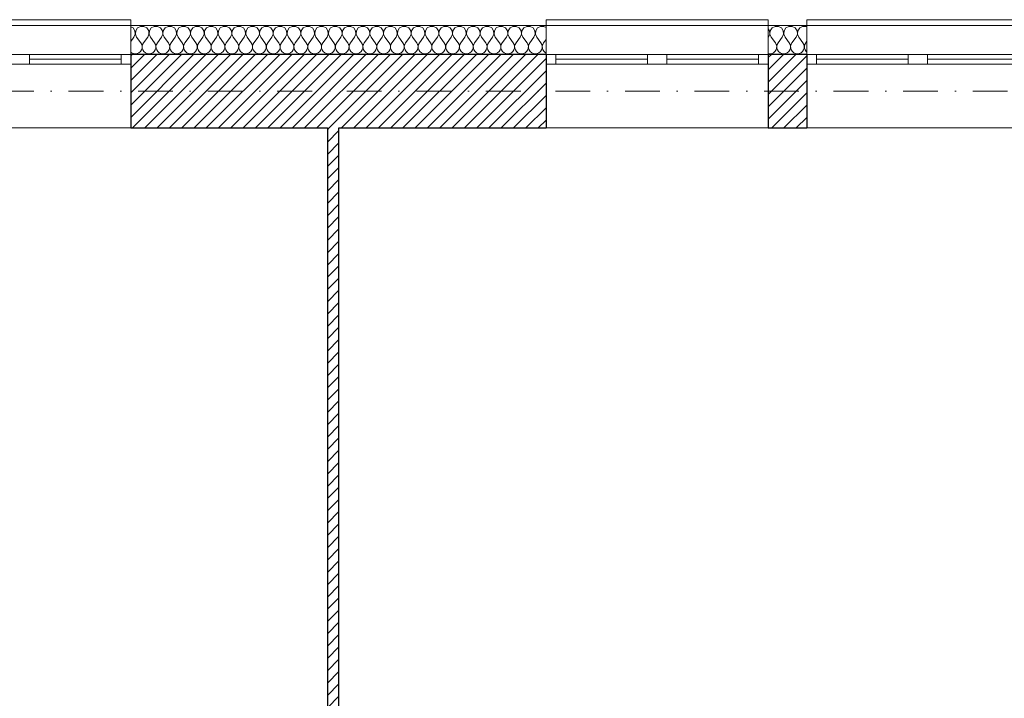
# Model space of a CAD drawing. Header units: millimetres. Extents: x 172139 to 266886, y 89395 to 138225.
# Tile 44 of 94: x 198902 to 204000, y 118194 to 121706. Entities that reach past the tile are written whole.
import ezdxf

# ---------------------------------------------------------------- set-up
doc = ezdxf.new("R2010")
doc.units = ezdxf.units.MM
doc.header["$MEASUREMENT"] = 0
doc.linetypes.add('Kropki i Kreski', pattern=[360, 180, -90, 0, -90])
for name, color, linetype in [('Konstrukcja - Siatki mod', 7, 'Continuous'), ('KR_INW', 7, 'Continuous'), ('NAPIS_SODON', 7, 'Continuous')]:
    doc.layers.add(name, color=color, linetype=linetype)
doc.layers.add('Konstrukcja - Siatki mod_Nr_pióra__48', color=7, linetype='Continuous', lineweight=15, true_color=0xa80f02)
doc.layers.add('KR_INW_Nr_pióra__102', color=7, linetype='Continuous', lineweight=5, true_color=0xcccccc)
for name, color, linetype, lineweight in [('KR_INW_Nr_pióra__101', 252, 'Continuous', 5), ('KR_INW_Nr_pióra__27', 7, 'Continuous', 25), ('KR_INW_Nr_pióra__47', 7, 'Continuous', 15), ('NAPIS_SODON_Nr_pióra__1', 7, 'Continuous', 13), ('Okna ArchiCADa_Nr_pióra__1', 7, 'Continuous', 13)]:
    doc.layers.add(name, color=color, linetype=linetype, lineweight=lineweight)
pattern_1 = [(45, (0, 0), (-31.819804, 31.819804), [])]

# ---------------------------------------------------------------- blocks, each defined once
blk = doc.blocks.new('Strop_1', base_point=(179225, 121523.3))
at = {"layer": 'NAPIS_SODON_Nr_pióra__1', "linetype": 'Continuous', "flags": 128}
blk.add_lwpolyline([(179225, 121523.3), (179225.9, 107003.8), (250898.3, 107008.3), (250897.4, 121527.8)], close=True, dxfattribs=at)
blk = doc.blocks.new('*X105')
at = {"layer": 'KR_INW_Nr_pióra__102', "linetype": 'Continuous'}
for p, q in [((199488.3, 121662.7), (199476.6, 121669)), ((199497.9, 121648.2), (199488.3, 121662.7)), ((199499.6, 121630.9), (199497.9, 121648.2)), ((199502.1, 121648.2), (199500.4, 121630.9)), ((199511.7, 121662.7), (199502.1, 121648.2)), ((199527, 121670.9), (199511.7, 121662.7)), ((199544.4, 121670.9), (199527, 121670.9)), ((199559.7, 121662.7), (199544.4, 121670.9)), ((199569.4, 121648.2), (199559.7, 121662.7)), ((199571, 121630.9), (199569.4, 121648.2)), ((199573.5, 121648.2), (199571.8, 121630.9)), ((199583.1, 121662.7), (199573.5, 121648.2)), ((199598.4, 121670.9), (199583.1, 121662.7)), ((199615.8, 121670.9), (199598.4, 121670.9)), ((199631.2, 121662.7), (199615.8, 121670.9)), ((199640.8, 121648.2), (199631.2, 121662.7)), ((199642.4, 121630.9), (199640.8, 121648.2)), ((199644.9, 121648.2), (199643.3, 121630.9)), ((199654.5, 121662.7), (199644.9, 121648.2)), ((199669.9, 121670.9), (199654.5, 121662.7)), ((199687.3, 121670.9), (199669.9, 121670.9)), ((199702.6, 121662.7), (199687.3, 121670.9)), ((199712.2, 121648.2), (199702.6, 121662.7)), ((199713.9, 121630.9), (199712.2, 121648.2)), ((199716.3, 121648.2), (199714.7, 121630.9)), ((199726, 121662.7), (199716.3, 121648.2)), ((199741.3, 121670.9), (199726, 121662.7)), ((199758.7, 121670.9), (199741.3, 121670.9)), ((199774, 121662.7), (199758.7, 121670.9)), ((199783.7, 121648.2), (199774, 121662.7)), ((199785.3, 121630.9), (199783.7, 121648.2)), ((199787.8, 121648.2), (199786.1, 121630.9)), ((199797.4, 121662.7), (199787.8, 121648.2)), ((199812.7, 121670.9), (199797.4, 121662.7)), ((199830.1, 121670.9), (199812.7, 121670.9)), ((199845.5, 121662.7), (199830.1, 121670.9)), ((199855.1, 121648.2), (199845.5, 121662.7)), ((199856.7, 121630.9), (199855.1, 121648.2)), ((199859.2, 121648.2), (199857.6, 121630.9)), ((199868.8, 121662.7), (199859.2, 121648.2)), ((199884.2, 121670.9), (199868.8, 121662.7)), ((199901.6, 121670.9), (199884.2, 121670.9)), ((199916.9, 121662.7), (199901.6, 121670.9)), ((199926.5, 121648.2), (199916.9, 121662.7)), ((199928.2, 121630.9), (199926.5, 121648.2)), ((199930.6, 121648.2), (199929, 121630.9)), ((199940.3, 121662.7), (199930.6, 121648.2)), ((199955.6, 121670.9), (199940.3, 121662.7)), ((199973, 121670.9), (199955.6, 121670.9)), ((199988.3, 121662.7), (199973, 121670.9)), ((199997.9, 121648.2), (199988.3, 121662.7)), ((199999.6, 121630.9), (199997.9, 121648.2)), ((200002.1, 121648.2), (200000.4, 121630.9)), ((200011.7, 121662.7), (200002.1, 121648.2)), ((200027, 121670.9), (200011.7, 121662.7)), ((200044.4, 121670.9), (200027, 121670.9)), ((200059.7, 121662.7), (200044.4, 121670.9)), ((200069.4, 121648.2), (200059.7, 121662.7)), ((200071, 121630.9), (200069.4, 121648.2)), ((200073.5, 121648.2), (200071.8, 121630.9)), ((200083.1, 121662.7), (200073.5, 121648.2)), ((200098.4, 121670.9), (200083.1, 121662.7)), ((200115.8, 121670.9), (200098.4, 121670.9)), ((200131.2, 121662.7), (200115.8, 121670.9)), ((200140.8, 121648.2), (200131.2, 121662.7)), ((200142.4, 121630.9), (200140.8, 121648.2)), ((200144.9, 121648.2), (200143.3, 121630.9)), ((200154.5, 121662.7), (200144.9, 121648.2)), ((200169.9, 121670.9), (200154.5, 121662.7)), ((200187.3, 121670.9), (200169.9, 121670.9)), ((200202.6, 121662.7), (200187.3, 121670.9)), ((200212.2, 121648.2), (200202.6, 121662.7)), ((200213.9, 121630.9), (200212.2, 121648.2)), ((200216.3, 121648.2), (200214.7, 121630.9)), ((200226, 121662.7), (200216.3, 121648.2)), ((200241.3, 121670.9), (200226, 121662.7)), ((200258.7, 121670.9), (200241.3, 121670.9)), ((200274, 121662.7), (200258.7, 121670.9)), ((200283.7, 121648.2), (200274, 121662.7)), ((200285.3, 121630.9), (200283.7, 121648.2)), ((200287.8, 121648.2), (200286.1, 121630.9)), ((200297.4, 121662.7), (200287.8, 121648.2)), ((200312.7, 121670.9), (200297.4, 121662.7)), ((200330.1, 121670.9), (200312.7, 121670.9)), ((200345.5, 121662.7), (200330.1, 121670.9)), ((200355.1, 121648.2), (200345.5, 121662.7)), ((200356.7, 121630.9), (200355.1, 121648.2)), ((200359.2, 121648.2), (200357.6, 121630.9)), ((200368.8, 121662.7), (200359.2, 121648.2)), ((200384.2, 121670.9), (200368.8, 121662.7)), ((200401.6, 121670.9), (200384.2, 121670.9)), ((200416.9, 121662.7), (200401.6, 121670.9)), ((200426.5, 121648.2), (200416.9, 121662.7)), ((200428.2, 121630.9), (200426.5, 121648.2)), ((200430.6, 121648.2), (200429, 121630.9)), ((200440.3, 121662.7), (200430.6, 121648.2)), ((200455.6, 121670.9), (200440.3, 121662.7)), ((200473, 121670.9), (200455.6, 121670.9)), ((200488.3, 121662.7), (200473, 121670.9)), ((200497.9, 121648.2), (200488.3, 121662.7)), ((200499.6, 121630.9), (200497.9, 121648.2)), ((200502.1, 121648.2), (200500.4, 121630.9)), ((200511.7, 121662.7), (200502.1, 121648.2)), ((200527, 121670.9), (200511.7, 121662.7)), ((200544.4, 121670.9), (200527, 121670.9)), ((200559.7, 121662.7), (200544.4, 121670.9)), ((200569.4, 121648.2), (200559.7, 121662.7)), ((200571, 121630.9), (200569.4, 121648.2)), ((200573.5, 121648.2), (200571.8, 121630.9)), ((200583.1, 121662.7), (200573.5, 121648.2)), ((200598.4, 121670.9), (200583.1, 121662.7)), ((200615.8, 121670.9), (200598.4, 121670.9)), ((200631.2, 121662.7), (200615.8, 121670.9)), ((200640.8, 121648.2), (200631.2, 121662.7)), ((200642.4, 121630.9), (200640.8, 121648.2)), ((200644.9, 121648.2), (200643.3, 121630.9)), ((200654.5, 121662.7), (200644.9, 121648.2)), ((200669.9, 121670.9), (200654.5, 121662.7)), ((200687.3, 121670.9), (200669.9, 121670.9)), ((200702.6, 121662.7), (200687.3, 121670.9)), ((200712.2, 121648.2), (200702.6, 121662.7)), ((200713.9, 121630.9), (200712.2, 121648.2)), ((200716.3, 121648.2), (200714.7, 121630.9)), ((200726, 121662.7), (200716.3, 121648.2)), ((200741.3, 121670.9), (200726, 121662.7)), ((200758.7, 121670.9), (200741.3, 121670.9)), ((200774, 121662.7), (200758.7, 121670.9)), ((200783.7, 121648.2), (200774, 121662.7)), ((200785.3, 121630.9), (200783.7, 121648.2)), ((200787.8, 121648.2), (200786.1, 121630.9)), ((200797.4, 121662.7), (200787.8, 121648.2)), ((200812.7, 121670.9), (200797.4, 121662.7)), ((200830.1, 121670.9), (200812.7, 121670.9)), ((200845.5, 121662.7), (200830.1, 121670.9)), ((200855.1, 121648.2), (200845.5, 121662.7)), ((200856.7, 121630.9), (200855.1, 121648.2)), ((200859.2, 121648.2), (200857.6, 121630.9)), ((200868.8, 121662.7), (200859.2, 121648.2)), ((200884.2, 121670.9), (200868.8, 121662.7)), ((200901.6, 121670.9), (200884.2, 121670.9)), ((200916.9, 121662.7), (200901.6, 121670.9)), ((200926.5, 121648.2), (200916.9, 121662.7)), ((200928.2, 121630.9), (200926.5, 121648.2)), ((200930.6, 121648.2), (200929, 121630.9)), ((200940.3, 121662.7), (200930.6, 121648.2)), ((200955.6, 121670.9), (200940.3, 121662.7)), ((200973, 121670.9), (200955.6, 121670.9)), ((200988.3, 121662.7), (200973, 121670.9)), ((200997.9, 121648.2), (200988.3, 121662.7)), ((200999.6, 121630.9), (200997.9, 121648.2)), ((201002.1, 121648.2), (201000.4, 121630.9)), ((201011.7, 121662.7), (201002.1, 121648.2)), ((201027, 121670.9), (201011.7, 121662.7)), ((201044.4, 121670.9), (201027, 121670.9)), ((201059.7, 121662.7), (201044.4, 121670.9)), ((201069.4, 121648.2), (201059.7, 121662.7)), ((201071, 121630.9), (201069.4, 121648.2)), ((201073.5, 121648.2), (201071.8, 121630.9)), ((201083.1, 121662.7), (201073.5, 121648.2)), ((201098.4, 121670.9), (201083.1, 121662.7)), ((201115.8, 121670.9), (201098.4, 121670.9)), ((201131.2, 121662.7), (201115.8, 121670.9)), ((201140.8, 121648.2), (201131.2, 121662.7)), ((201142.4, 121630.9), (201140.8, 121648.2)), ((201144.9, 121648.2), (201143.3, 121630.9)), ((201154.5, 121662.7), (201144.9, 121648.2)), ((201169.9, 121670.9), (201154.5, 121662.7)), ((201187.3, 121670.9), (201169.9, 121670.9)), ((201202.6, 121662.7), (201187.3, 121670.9)), ((201212.2, 121648.2), (201202.6, 121662.7)), ((201213.9, 121630.9), (201212.2, 121648.2)), ((201216.3, 121648.2), (201214.7, 121630.9)), ((201226, 121662.7), (201216.3, 121648.2)), ((201241.3, 121670.9), (201226, 121662.7)), ((201258.7, 121670.9), (201241.3, 121670.9)), ((201274, 121662.7), (201258.7, 121670.9)), ((201283.7, 121648.2), (201274, 121662.7)), ((201285.3, 121630.9), (201283.7, 121648.2)), ((201287.8, 121648.2), (201286.1, 121630.9)), ((201297.4, 121662.7), (201287.8, 121648.2)), ((201312.7, 121670.9), (201297.4, 121662.7)), ((201330.1, 121670.9), (201312.7, 121670.9)), ((201345.5, 121662.7), (201330.1, 121670.9)), ((201355.1, 121648.2), (201345.5, 121662.7)), ((201356.7, 121630.9), (201355.1, 121648.2)), ((201359.2, 121648.2), (201357.6, 121630.9)), ((201368.8, 121662.7), (201359.2, 121648.2)), ((201384.2, 121670.9), (201368.8, 121662.7)), ((201401.6, 121670.9), (201384.2, 121670.9)), ((201416.9, 121662.7), (201401.6, 121670.9)), ((201426.5, 121648.2), (201416.9, 121662.7)), ((201428.2, 121630.9), (201426.5, 121648.2)), ((201430.6, 121648.2), (201429, 121630.9)), ((201440.3, 121662.7), (201430.6, 121648.2)), ((201455.6, 121670.9), (201440.3, 121662.7)), ((201473, 121670.9), (201455.6, 121670.9)), ((201488.3, 121662.7), (201473, 121670.9)), ((201497.9, 121648.2), (201488.3, 121662.7)), ((201499.6, 121630.9), (201497.9, 121648.2)), ((201502.1, 121648.2), (201500.4, 121630.9)), ((201511.7, 121662.7), (201502.1, 121648.2)), ((201527, 121670.9), (201511.7, 121662.7)), ((201544.4, 121670.9), (201527, 121670.9)), ((201559.7, 121662.7), (201544.4, 121670.9)), ((201569.4, 121648.2), (201559.7, 121662.7)), ((201571, 121630.9), (201569.4, 121648.2)), ((201573.5, 121648.2), (201571.8, 121630.9)), ((201583.1, 121662.7), (201573.5, 121648.2)), ((201598.4, 121670.9), (201583.1, 121662.7)), ((201615.8, 121670.9), (201598.4, 121670.9)), ((201626.9, 121665), (201615.8, 121670.9)), ((199492.9, 121614.9), (199476.6, 121593.2)), ((199492.9, 121614.9), (199499.6, 121630.9)), ((199500.4, 121630.9), (199507.1, 121614.9)), ((199507.1, 121614.9), (199528.6, 121586.3)), ((199564.3, 121614.9), (199542.9, 121586.3)), ((199564.3, 121614.9), (199571, 121630.9)), ((199571.8, 121630.9), (199578.6, 121614.9)), ((199578.6, 121614.9), (199600, 121586.3)), ((199635.7, 121614.9), (199614.3, 121586.3)), ((199635.7, 121614.9), (199642.4, 121630.9)), ((199643.3, 121630.9), (199650, 121614.9)), ((199650, 121614.9), (199671.4, 121586.3)), ((199707.1, 121614.9), (199685.7, 121586.3)), ((199707.1, 121614.9), (199713.9, 121630.9)), ((199714.7, 121630.9), (199721.4, 121614.9)), ((199721.4, 121614.9), (199742.9, 121586.3)), ((199778.6, 121614.9), (199757.1, 121586.3)), ((199778.6, 121614.9), (199785.3, 121630.9)), ((199786.1, 121630.9), (199792.9, 121614.9)), ((199792.9, 121614.9), (199814.3, 121586.3)), ((199850, 121614.9), (199828.6, 121586.3)), ((199850, 121614.9), (199856.7, 121630.9)), ((199857.6, 121630.9), (199864.3, 121614.9)), ((199864.3, 121614.9), (199885.7, 121586.3)), ((199921.4, 121614.9), (199900, 121586.3)), ((199921.4, 121614.9), (199928.2, 121630.9)), ((199929, 121630.9), (199935.7, 121614.9)), ((199935.7, 121614.9), (199957.1, 121586.3)), ((199992.9, 121614.9), (199971.4, 121586.3)), ((199992.9, 121614.9), (199999.6, 121630.9)), ((200000.4, 121630.9), (200007.1, 121614.9)), ((200007.1, 121614.9), (200028.6, 121586.3)), ((200064.3, 121614.9), (200042.9, 121586.3)), ((200064.3, 121614.9), (200071, 121630.9)), ((200071.8, 121630.9), (200078.6, 121614.9)), ((200078.6, 121614.9), (200100, 121586.3)), ((200135.7, 121614.9), (200114.3, 121586.3)), ((200135.7, 121614.9), (200142.4, 121630.9)), ((200143.3, 121630.9), (200150, 121614.9)), ((200150, 121614.9), (200171.4, 121586.3)), ((200207.1, 121614.9), (200185.7, 121586.3)), ((200207.1, 121614.9), (200213.9, 121630.9)), ((200214.7, 121630.9), (200221.4, 121614.9)), ((200221.4, 121614.9), (200242.9, 121586.3)), ((200278.6, 121614.9), (200257.1, 121586.3)), ((200278.6, 121614.9), (200285.3, 121630.9)), ((200286.1, 121630.9), (200292.9, 121614.9)), ((200292.9, 121614.9), (200314.3, 121586.3)), ((200350, 121614.9), (200328.6, 121586.3)), ((200350, 121614.9), (200356.7, 121630.9)), ((200357.6, 121630.9), (200364.3, 121614.9)), ((200364.3, 121614.9), (200385.7, 121586.3)), ((200421.4, 121614.9), (200400, 121586.3)), ((200421.4, 121614.9), (200428.2, 121630.9)), ((200429, 121630.9), (200435.7, 121614.9)), ((200435.7, 121614.9), (200457.1, 121586.3)), ((200492.9, 121614.9), (200471.4, 121586.3)), ((200492.9, 121614.9), (200499.6, 121630.9)), ((200500.4, 121630.9), (200507.1, 121614.9)), ((200507.1, 121614.9), (200528.6, 121586.3)), ((200564.3, 121614.9), (200542.9, 121586.3)), ((200564.3, 121614.9), (200571, 121630.9)), ((200571.8, 121630.9), (200578.6, 121614.9)), ((200578.6, 121614.9), (200600, 121586.3)), ((200635.7, 121614.9), (200614.3, 121586.3)), ((200635.7, 121614.9), (200642.4, 121630.9)), ((200643.3, 121630.9), (200650, 121614.9)), ((200650, 121614.9), (200671.4, 121586.3)), ((200707.1, 121614.9), (200685.7, 121586.3)), ((200707.1, 121614.9), (200713.9, 121630.9)), ((200714.7, 121630.9), (200721.4, 121614.9)), ((200721.4, 121614.9), (200742.9, 121586.3)), ((200778.6, 121614.9), (200757.1, 121586.3)), ((200778.6, 121614.9), (200785.3, 121630.9)), ((200786.1, 121630.9), (200792.9, 121614.9)), ((200792.9, 121614.9), (200814.3, 121586.3)), ((200850, 121614.9), (200828.6, 121586.3)), ((200850, 121614.9), (200856.7, 121630.9)), ((200857.6, 121630.9), (200864.3, 121614.9)), ((200864.3, 121614.9), (200885.7, 121586.3)), ((200921.4, 121614.9), (200900, 121586.3)), ((200921.4, 121614.9), (200928.2, 121630.9)), ((200929, 121630.9), (200935.7, 121614.9)), ((200935.7, 121614.9), (200957.1, 121586.3)), ((200992.9, 121614.9), (200971.4, 121586.3)), ((200992.9, 121614.9), (200999.6, 121630.9)), ((201000.4, 121630.9), (201007.1, 121614.9)), ((201007.1, 121614.9), (201028.6, 121586.3)), ((201064.3, 121614.9), (201042.9, 121586.3)), ((201064.3, 121614.9), (201071, 121630.9)), ((201071.8, 121630.9), (201078.6, 121614.9)), ((201078.6, 121614.9), (201100, 121586.3)), ((201135.7, 121614.9), (201114.3, 121586.3)), ((201135.7, 121614.9), (201142.4, 121630.9)), ((201143.3, 121630.9), (201150, 121614.9)), ((201150, 121614.9), (201171.4, 121586.3)), ((201207.1, 121614.9), (201185.7, 121586.3)), ((201207.1, 121614.9), (201213.9, 121630.9)), ((201214.7, 121630.9), (201221.4, 121614.9)), ((201221.4, 121614.9), (201242.9, 121586.3)), ((201278.6, 121614.9), (201257.1, 121586.3)), ((201278.6, 121614.9), (201285.3, 121630.9)), ((201286.1, 121630.9), (201292.9, 121614.9)), ((201292.9, 121614.9), (201314.3, 121586.3)), ((201350, 121614.9), (201328.6, 121586.3)), ((201350, 121614.9), (201356.7, 121630.9)), ((201357.6, 121630.9), (201364.3, 121614.9)), ((201364.3, 121614.9), (201385.7, 121586.3)), ((201421.4, 121614.9), (201400, 121586.3)), ((201421.4, 121614.9), (201428.2, 121630.9)), ((201429, 121630.9), (201435.7, 121614.9)), ((201435.7, 121614.9), (201457.1, 121586.3)), ((201492.9, 121614.9), (201471.4, 121586.3)), ((201492.9, 121614.9), (201499.6, 121630.9)), ((201500.4, 121630.9), (201507.1, 121614.9)), ((201507.1, 121614.9), (201528.6, 121586.3)), ((201564.3, 121614.9), (201542.9, 121586.3)), ((201564.3, 121614.9), (201571, 121630.9)), ((201571.8, 121630.9), (201578.6, 121614.9)), ((201578.6, 121614.9), (201600, 121586.3)), ((201626.9, 121603.1), (201614.3, 121586.3)), ((199476.6, 121538.4), (199481.2, 121534.5)), ((199518.8, 121534.5), (199526.4, 121540.8)), ((199526.4, 121540.8), (199531.9, 121548.9)), ((199533.3, 121577.7), (199528.6, 121586.3)), ((199531.9, 121548.9), (199535.1, 121558.2)), ((199535.6, 121568.1), (199533.3, 121577.7)), ((199535.1, 121558.2), (199535.6, 121568.1)), ((199538.1, 121577.7), (199535.9, 121568.1)), ((199535.9, 121568.1), (199536.3, 121558.2)), ((199536.3, 121558.2), (199539.5, 121548.9)), ((199542.9, 121586.3), (199538.1, 121577.7)), ((199539.5, 121548.9), (199545.1, 121540.8)), ((199545.1, 121540.8), (199552.7, 121534.5)), ((199590.2, 121534.5), (199597.8, 121540.8)), ((199597.8, 121540.8), (199603.4, 121548.9)), ((199604.8, 121577.7), (199600, 121586.3)), ((199603.4, 121548.9), (199606.5, 121558.2)), ((199607, 121568.1), (199604.8, 121577.7)), ((199606.5, 121558.2), (199607, 121568.1)), ((199609.5, 121577.7), (199607.3, 121568.1)), ((199607.3, 121568.1), (199607.8, 121558.2)), ((199607.8, 121558.2), (199610.9, 121548.9)), ((199614.3, 121586.3), (199609.5, 121577.7)), ((199610.9, 121548.9), (199616.5, 121540.8)), ((199616.5, 121540.8), (199624.1, 121534.5)), ((199661.6, 121534.5), (199669.2, 121540.8)), ((199669.2, 121540.8), (199674.8, 121548.9)), ((199676.2, 121577.7), (199671.4, 121586.3)), ((199674.8, 121548.9), (199677.9, 121558.2)), ((199678.4, 121568.1), (199676.2, 121577.7)), ((199677.9, 121558.2), (199678.4, 121568.1)), ((199680.9, 121577.7), (199678.7, 121568.1)), ((199678.7, 121568.1), (199679.2, 121558.2)), ((199679.2, 121558.2), (199682.3, 121548.9)), ((199685.7, 121586.3), (199680.9, 121577.7)), ((199682.3, 121548.9), (199687.9, 121540.8)), ((199687.9, 121540.8), (199695.5, 121534.5)), ((199733.1, 121534.5), (199740.6, 121540.8)), ((199740.6, 121540.8), (199746.2, 121548.9)), ((199747.6, 121577.7), (199742.9, 121586.3)), ((199746.2, 121548.9), (199749.4, 121558.2)), ((199749.9, 121568.1), (199747.6, 121577.7)), ((199749.4, 121558.2), (199749.9, 121568.1)), ((199752.4, 121577.7), (199750.1, 121568.1)), ((199750.1, 121568.1), (199750.6, 121558.2)), ((199750.6, 121558.2), (199753.8, 121548.9)), ((199757.1, 121586.3), (199752.4, 121577.7)), ((199753.8, 121548.9), (199759.4, 121540.8)), ((199759.4, 121540.8), (199766.9, 121534.5)), ((199804.5, 121534.5), (199812.1, 121540.8)), ((199812.1, 121540.8), (199817.7, 121548.9)), ((199819.1, 121577.7), (199814.3, 121586.3)), ((199817.7, 121548.9), (199820.8, 121558.2)), ((199821.3, 121568.1), (199819.1, 121577.7)), ((199820.8, 121558.2), (199821.3, 121568.1)), ((199823.8, 121577.7), (199821.6, 121568.1)), ((199821.6, 121568.1), (199822.1, 121558.2)), ((199822.1, 121558.2), (199825.2, 121548.9)), ((199828.6, 121586.3), (199823.8, 121577.7)), ((199825.2, 121548.9), (199830.8, 121540.8)), ((199830.8, 121540.8), (199838.4, 121534.5)), ((199875.9, 121534.5), (199883.5, 121540.8)), ((199883.5, 121540.8), (199889.1, 121548.9)), ((199890.5, 121577.7), (199885.7, 121586.3)), ((199889.1, 121548.9), (199892.2, 121558.2)), ((199892.7, 121568.1), (199890.5, 121577.7)), ((199892.2, 121558.2), (199892.7, 121568.1)), ((199895.2, 121577.7), (199893, 121568.1)), ((199893, 121568.1), (199893.5, 121558.2)), ((199893.5, 121558.2), (199896.6, 121548.9)), ((199900, 121586.3), (199895.2, 121577.7)), ((199896.6, 121548.9), (199902.2, 121540.8)), ((199902.2, 121540.8), (199909.8, 121534.5)), ((199947.3, 121534.5), (199954.9, 121540.8)), ((199954.9, 121540.8), (199960.5, 121548.9)), ((199961.9, 121577.7), (199957.1, 121586.3)), ((199960.5, 121548.9), (199963.7, 121558.2)), ((199964.1, 121568.1), (199961.9, 121577.7)), ((199963.7, 121558.2), (199964.1, 121568.1)), ((199966.7, 121577.7), (199964.4, 121568.1)), ((199964.4, 121568.1), (199964.9, 121558.2)), ((199964.9, 121558.2), (199968.1, 121548.9)), ((199971.4, 121586.3), (199966.7, 121577.7)), ((199968.1, 121548.9), (199973.6, 121540.8)), ((199973.6, 121540.8), (199981.2, 121534.5)), ((200018.8, 121534.5), (200026.4, 121540.8)), ((200026.4, 121540.8), (200031.9, 121548.9)), ((200033.3, 121577.7), (200028.6, 121586.3)), ((200031.9, 121548.9), (200035.1, 121558.2)), ((200035.6, 121568.1), (200033.3, 121577.7)), ((200035.1, 121558.2), (200035.6, 121568.1)), ((200038.1, 121577.7), (200035.9, 121568.1)), ((200035.9, 121568.1), (200036.3, 121558.2)), ((200036.3, 121558.2), (200039.5, 121548.9)), ((200042.9, 121586.3), (200038.1, 121577.7)), ((200039.5, 121548.9), (200045.1, 121540.8)), ((200045.1, 121540.8), (200052.7, 121534.5)), ((200090.2, 121534.5), (200097.8, 121540.8)), ((200097.8, 121540.8), (200103.4, 121548.9)), ((200104.8, 121577.7), (200100, 121586.3)), ((200103.4, 121548.9), (200106.5, 121558.2)), ((200107, 121568.1), (200104.8, 121577.7)), ((200106.5, 121558.2), (200107, 121568.1)), ((200109.5, 121577.7), (200107.3, 121568.1)), ((200107.3, 121568.1), (200107.8, 121558.2)), ((200107.8, 121558.2), (200110.9, 121548.9)), ((200114.3, 121586.3), (200109.5, 121577.7)), ((200110.9, 121548.9), (200116.5, 121540.8)), ((200116.5, 121540.8), (200124.1, 121534.5)), ((200161.6, 121534.5), (200169.2, 121540.8)), ((200169.2, 121540.8), (200174.8, 121548.9)), ((200176.2, 121577.7), (200171.4, 121586.3)), ((200174.8, 121548.9), (200177.9, 121558.2)), ((200178.4, 121568.1), (200176.2, 121577.7)), ((200177.9, 121558.2), (200178.4, 121568.1)), ((200180.9, 121577.7), (200178.7, 121568.1)), ((200178.7, 121568.1), (200179.2, 121558.2)), ((200179.2, 121558.2), (200182.3, 121548.9)), ((200185.7, 121586.3), (200180.9, 121577.7)), ((200182.3, 121548.9), (200187.9, 121540.8)), ((200187.9, 121540.8), (200195.5, 121534.5)), ((200233.1, 121534.5), (200240.6, 121540.8)), ((200240.6, 121540.8), (200246.2, 121548.9)), ((200247.6, 121577.7), (200242.9, 121586.3)), ((200246.2, 121548.9), (200249.4, 121558.2)), ((200249.9, 121568.1), (200247.6, 121577.7)), ((200249.4, 121558.2), (200249.9, 121568.1)), ((200252.4, 121577.7), (200250.1, 121568.1)), ((200250.1, 121568.1), (200250.6, 121558.2)), ((200250.6, 121558.2), (200253.8, 121548.9)), ((200257.1, 121586.3), (200252.4, 121577.7)), ((200253.8, 121548.9), (200259.4, 121540.8)), ((200259.4, 121540.8), (200266.9, 121534.5)), ((200304.5, 121534.5), (200312.1, 121540.8)), ((200312.1, 121540.8), (200317.7, 121548.9)), ((200319.1, 121577.7), (200314.3, 121586.3)), ((200317.7, 121548.9), (200320.8, 121558.2)), ((200321.3, 121568.1), (200319.1, 121577.7)), ((200320.8, 121558.2), (200321.3, 121568.1)), ((200323.8, 121577.7), (200321.6, 121568.1)), ((200321.6, 121568.1), (200322.1, 121558.2)), ((200322.1, 121558.2), (200325.2, 121548.9)), ((200328.6, 121586.3), (200323.8, 121577.7)), ((200325.2, 121548.9), (200330.8, 121540.8)), ((200330.8, 121540.8), (200338.4, 121534.5)), ((200375.9, 121534.5), (200383.5, 121540.8)), ((200383.5, 121540.8), (200389.1, 121548.9)), ((200390.5, 121577.7), (200385.7, 121586.3)), ((200389.1, 121548.9), (200392.2, 121558.2)), ((200392.7, 121568.1), (200390.5, 121577.7)), ((200392.2, 121558.2), (200392.7, 121568.1)), ((200395.2, 121577.7), (200393, 121568.1)), ((200393, 121568.1), (200393.5, 121558.2)), ((200393.5, 121558.2), (200396.6, 121548.9)), ((200400, 121586.3), (200395.2, 121577.7)), ((200396.6, 121548.9), (200402.2, 121540.8)), ((200402.2, 121540.8), (200409.8, 121534.5)), ((200447.3, 121534.5), (200454.9, 121540.8)), ((200454.9, 121540.8), (200460.5, 121548.9)), ((200461.9, 121577.7), (200457.1, 121586.3)), ((200460.5, 121548.9), (200463.7, 121558.2)), ((200464.1, 121568.1), (200461.9, 121577.7)), ((200463.7, 121558.2), (200464.1, 121568.1)), ((200466.7, 121577.7), (200464.4, 121568.1)), ((200464.4, 121568.1), (200464.9, 121558.2)), ((200464.9, 121558.2), (200468.1, 121548.9)), ((200471.4, 121586.3), (200466.7, 121577.7)), ((200468.1, 121548.9), (200473.6, 121540.8)), ((200473.6, 121540.8), (200481.2, 121534.5)), ((200518.8, 121534.5), (200526.4, 121540.8)), ((200526.4, 121540.8), (200531.9, 121548.9)), ((200533.3, 121577.7), (200528.6, 121586.3)), ((200531.9, 121548.9), (200535.1, 121558.2)), ((200535.6, 121568.1), (200533.3, 121577.7)), ((200535.1, 121558.2), (200535.6, 121568.1)), ((200538.1, 121577.7), (200535.9, 121568.1)), ((200535.9, 121568.1), (200536.3, 121558.2)), ((200536.3, 121558.2), (200539.5, 121548.9)), ((200542.9, 121586.3), (200538.1, 121577.7)), ((200539.5, 121548.9), (200545.1, 121540.8)), ((200545.1, 121540.8), (200552.7, 121534.5)), ((200590.2, 121534.5), (200597.8, 121540.8)), ((200597.8, 121540.8), (200603.4, 121548.9)), ((200604.8, 121577.7), (200600, 121586.3)), ((200603.4, 121548.9), (200606.5, 121558.2)), ((200607, 121568.1), (200604.8, 121577.7)), ((200606.5, 121558.2), (200607, 121568.1)), ((200609.5, 121577.7), (200607.3, 121568.1)), ((200607.3, 121568.1), (200607.8, 121558.2)), ((200607.8, 121558.2), (200610.9, 121548.9)), ((200614.3, 121586.3), (200609.5, 121577.7)), ((200610.9, 121548.9), (200616.5, 121540.8)), ((200616.5, 121540.8), (200624.1, 121534.5)), ((200661.6, 121534.5), (200669.2, 121540.8)), ((200669.2, 121540.8), (200674.8, 121548.9)), ((200676.2, 121577.7), (200671.4, 121586.3)), ((200674.8, 121548.9), (200677.9, 121558.2)), ((200678.4, 121568.1), (200676.2, 121577.7)), ((200677.9, 121558.2), (200678.4, 121568.1)), ((200680.9, 121577.7), (200678.7, 121568.1)), ((200678.7, 121568.1), (200679.2, 121558.2)), ((200679.2, 121558.2), (200682.3, 121548.9)), ((200685.7, 121586.3), (200680.9, 121577.7)), ((200682.3, 121548.9), (200687.9, 121540.8)), ((200687.9, 121540.8), (200695.5, 121534.5)), ((200733.1, 121534.5), (200740.6, 121540.8)), ((200740.6, 121540.8), (200746.2, 121548.9)), ((200747.6, 121577.7), (200742.9, 121586.3)), ((200746.2, 121548.9), (200749.4, 121558.2)), ((200749.9, 121568.1), (200747.6, 121577.7)), ((200749.4, 121558.2), (200749.9, 121568.1)), ((200752.4, 121577.7), (200750.1, 121568.1)), ((200750.1, 121568.1), (200750.6, 121558.2)), ((200750.6, 121558.2), (200753.8, 121548.9)), ((200757.1, 121586.3), (200752.4, 121577.7)), ((200753.8, 121548.9), (200759.4, 121540.8)), ((200759.4, 121540.8), (200766.9, 121534.5)), ((200804.5, 121534.5), (200812.1, 121540.8)), ((200812.1, 121540.8), (200817.7, 121548.9)), ((200819.1, 121577.7), (200814.3, 121586.3)), ((200817.7, 121548.9), (200820.8, 121558.2)), ((200821.3, 121568.1), (200819.1, 121577.7)), ((200820.8, 121558.2), (200821.3, 121568.1)), ((200823.8, 121577.7), (200821.6, 121568.1)), ((200821.6, 121568.1), (200822.1, 121558.2)), ((200822.1, 121558.2), (200825.2, 121548.9)), ((200828.6, 121586.3), (200823.8, 121577.7)), ((200825.2, 121548.9), (200830.8, 121540.8)), ((200830.8, 121540.8), (200838.4, 121534.5)), ((200875.9, 121534.5), (200883.5, 121540.8)), ((200883.5, 121540.8), (200889.1, 121548.9)), ((200890.5, 121577.7), (200885.7, 121586.3)), ((200889.1, 121548.9), (200892.2, 121558.2)), ((200892.7, 121568.1), (200890.5, 121577.7)), ((200892.2, 121558.2), (200892.7, 121568.1)), ((200895.2, 121577.7), (200893, 121568.1)), ((200893, 121568.1), (200893.5, 121558.2)), ((200893.5, 121558.2), (200896.6, 121548.9)), ((200900, 121586.3), (200895.2, 121577.7)), ((200896.6, 121548.9), (200902.2, 121540.8)), ((200902.2, 121540.8), (200909.8, 121534.5)), ((200947.3, 121534.5), (200954.9, 121540.8)), ((200954.9, 121540.8), (200960.5, 121548.9)), ((200961.9, 121577.7), (200957.1, 121586.3)), ((200960.5, 121548.9), (200963.7, 121558.2)), ((200964.1, 121568.1), (200961.9, 121577.7)), ((200963.7, 121558.2), (200964.1, 121568.1)), ((200966.7, 121577.7), (200964.4, 121568.1)), ((200964.4, 121568.1), (200964.9, 121558.2)), ((200964.9, 121558.2), (200968.1, 121548.9)), ((200971.4, 121586.3), (200966.7, 121577.7)), ((200968.1, 121548.9), (200973.6, 121540.8)), ((200973.6, 121540.8), (200981.2, 121534.5)), ((201018.8, 121534.5), (201026.4, 121540.8)), ((201026.4, 121540.8), (201031.9, 121548.9)), ((201033.3, 121577.7), (201028.6, 121586.3)), ((201031.9, 121548.9), (201035.1, 121558.2)), ((201035.6, 121568.1), (201033.3, 121577.7)), ((201035.1, 121558.2), (201035.6, 121568.1)), ((201038.1, 121577.7), (201035.9, 121568.1)), ((201035.9, 121568.1), (201036.3, 121558.2)), ((201036.3, 121558.2), (201039.5, 121548.9)), ((201042.9, 121586.3), (201038.1, 121577.7)), ((201039.5, 121548.9), (201045.1, 121540.8)), ((201045.1, 121540.8), (201052.7, 121534.5)), ((201090.2, 121534.5), (201097.8, 121540.8)), ((201097.8, 121540.8), (201103.4, 121548.9)), ((201104.8, 121577.7), (201100, 121586.3)), ((201103.4, 121548.9), (201106.5, 121558.2)), ((201107, 121568.1), (201104.8, 121577.7)), ((201106.5, 121558.2), (201107, 121568.1)), ((201109.5, 121577.7), (201107.3, 121568.1)), ((201107.3, 121568.1), (201107.8, 121558.2)), ((201107.8, 121558.2), (201110.9, 121548.9)), ((201114.3, 121586.3), (201109.5, 121577.7)), ((201110.9, 121548.9), (201116.5, 121540.8)), ((201116.5, 121540.8), (201124.1, 121534.5)), ((201161.6, 121534.5), (201169.2, 121540.8)), ((201169.2, 121540.8), (201174.8, 121548.9)), ((201176.2, 121577.7), (201171.4, 121586.3)), ((201174.8, 121548.9), (201177.9, 121558.2)), ((201178.4, 121568.1), (201176.2, 121577.7)), ((201177.9, 121558.2), (201178.4, 121568.1)), ((201180.9, 121577.7), (201178.7, 121568.1)), ((201178.7, 121568.1), (201179.2, 121558.2)), ((201179.2, 121558.2), (201182.3, 121548.9)), ((201185.7, 121586.3), (201180.9, 121577.7)), ((201182.3, 121548.9), (201187.9, 121540.8)), ((201187.9, 121540.8), (201195.5, 121534.5)), ((201233.1, 121534.5), (201240.6, 121540.8)), ((201240.6, 121540.8), (201246.2, 121548.9)), ((201247.6, 121577.7), (201242.9, 121586.3)), ((201246.2, 121548.9), (201249.4, 121558.2)), ((201249.9, 121568.1), (201247.6, 121577.7)), ((201249.4, 121558.2), (201249.9, 121568.1)), ((201252.4, 121577.7), (201250.1, 121568.1)), ((201250.1, 121568.1), (201250.6, 121558.2)), ((201250.6, 121558.2), (201253.8, 121548.9)), ((201257.1, 121586.3), (201252.4, 121577.7)), ((201253.8, 121548.9), (201259.4, 121540.8)), ((201259.4, 121540.8), (201266.9, 121534.5)), ((201304.5, 121534.5), (201312.1, 121540.8)), ((201312.1, 121540.8), (201317.7, 121548.9)), ((201319.1, 121577.7), (201314.3, 121586.3)), ((201317.7, 121548.9), (201320.8, 121558.2)), ((201321.3, 121568.1), (201319.1, 121577.7)), ((201320.8, 121558.2), (201321.3, 121568.1)), ((201323.8, 121577.7), (201321.6, 121568.1)), ((201321.6, 121568.1), (201322.1, 121558.2)), ((201322.1, 121558.2), (201325.2, 121548.9)), ((201328.6, 121586.3), (201323.8, 121577.7)), ((201325.2, 121548.9), (201330.8, 121540.8)), ((201330.8, 121540.8), (201338.4, 121534.5)), ((201375.9, 121534.5), (201383.5, 121540.8)), ((201383.5, 121540.8), (201389.1, 121548.9)), ((201390.5, 121577.7), (201385.7, 121586.3)), ((201389.1, 121548.9), (201392.2, 121558.2)), ((201392.7, 121568.1), (201390.5, 121577.7)), ((201392.2, 121558.2), (201392.7, 121568.1)), ((201395.2, 121577.7), (201393, 121568.1)), ((201393, 121568.1), (201393.5, 121558.2)), ((201393.5, 121558.2), (201396.6, 121548.9)), ((201400, 121586.3), (201395.2, 121577.7)), ((201396.6, 121548.9), (201402.2, 121540.8)), ((201402.2, 121540.8), (201409.8, 121534.5)), ((201447.3, 121534.5), (201454.9, 121540.8)), ((201454.9, 121540.8), (201460.5, 121548.9)), ((201461.9, 121577.7), (201457.1, 121586.3)), ((201460.5, 121548.9), (201463.7, 121558.2)), ((201464.1, 121568.1), (201461.9, 121577.7)), ((201463.7, 121558.2), (201464.1, 121568.1)), ((201466.7, 121577.7), (201464.4, 121568.1)), ((201464.4, 121568.1), (201464.9, 121558.2)), ((201464.9, 121558.2), (201468.1, 121548.9)), ((201471.4, 121586.3), (201466.7, 121577.7)), ((201468.1, 121548.9), (201473.6, 121540.8)), ((201473.6, 121540.8), (201481.2, 121534.5)), ((201518.8, 121534.5), (201526.4, 121540.8)), ((201526.4, 121540.8), (201531.9, 121548.9)), ((201533.3, 121577.7), (201528.6, 121586.3)), ((201531.9, 121548.9), (201535.1, 121558.2)), ((201535.6, 121568.1), (201533.3, 121577.7)), ((201535.1, 121558.2), (201535.6, 121568.1)), ((201538.1, 121577.7), (201535.9, 121568.1)), ((201535.9, 121568.1), (201536.3, 121558.2)), ((201536.3, 121558.2), (201539.5, 121548.9)), ((201542.9, 121586.3), (201538.1, 121577.7)), ((201539.5, 121548.9), (201545.1, 121540.8)), ((201545.1, 121540.8), (201552.7, 121534.5)), ((201590.2, 121534.5), (201597.8, 121540.8)), ((201597.8, 121540.8), (201603.4, 121548.9)), ((201604.8, 121577.7), (201600, 121586.3)), ((201603.4, 121548.9), (201606.5, 121558.2)), ((201607, 121568.1), (201604.8, 121577.7)), ((201606.5, 121558.2), (201607, 121568.1)), ((201609.5, 121577.7), (201607.3, 121568.1)), ((201607.3, 121568.1), (201607.8, 121558.2)), ((201607.8, 121558.2), (201610.9, 121548.9)), ((201614.3, 121586.3), (201609.5, 121577.7)), ((201610.9, 121548.9), (201616.5, 121540.8)), ((201616.5, 121540.8), (201624.1, 121534.5)), ((199481.2, 121534.5), (199490.2, 121530.5)), ((199490.2, 121530.5), (199500, 121529.2)), ((199500, 121529.2), (199509.8, 121530.5)), ((199509.8, 121530.5), (199518.8, 121534.5)), ((199552.7, 121534.5), (199561.7, 121530.5)), ((199561.7, 121530.5), (199571.4, 121529.2)), ((199571.4, 121529.2), (199581.2, 121530.5)), ((199581.2, 121530.5), (199590.2, 121534.5)), ((199624.1, 121534.5), (199633.1, 121530.5)), ((199633.1, 121530.5), (199642.9, 121529.2)), ((199642.9, 121529.2), (199652.6, 121530.5)), ((199652.6, 121530.5), (199661.6, 121534.5)), ((199695.5, 121534.5), (199704.5, 121530.5)), ((199704.5, 121530.5), (199714.3, 121529.2)), ((199714.3, 121529.2), (199724, 121530.5)), ((199724, 121530.5), (199733.1, 121534.5)), ((199766.9, 121534.5), (199776, 121530.5)), ((199776, 121530.5), (199785.7, 121529.2)), ((199785.7, 121529.2), (199795.5, 121530.5)), ((199795.5, 121530.5), (199804.5, 121534.5)), ((199838.4, 121534.5), (199847.4, 121530.5)), ((199847.4, 121530.5), (199857.1, 121529.2)), ((199857.1, 121529.2), (199866.9, 121530.5)), ((199866.9, 121530.5), (199875.9, 121534.5)), ((199909.8, 121534.5), (199918.8, 121530.5)), ((199918.8, 121530.5), (199928.6, 121529.2)), ((199928.6, 121529.2), (199938.3, 121530.5)), ((199938.3, 121530.5), (199947.3, 121534.5)), ((199981.2, 121534.5), (199990.2, 121530.5)), ((199990.2, 121530.5), (200000, 121529.2)), ((200000, 121529.2), (200009.8, 121530.5)), ((200009.8, 121530.5), (200018.8, 121534.5)), ((200052.7, 121534.5), (200061.7, 121530.5)), ((200061.7, 121530.5), (200071.4, 121529.2)), ((200071.4, 121529.2), (200081.2, 121530.5)), ((200081.2, 121530.5), (200090.2, 121534.5)), ((200124.1, 121534.5), (200133.1, 121530.5)), ((200133.1, 121530.5), (200142.9, 121529.2)), ((200142.9, 121529.2), (200152.6, 121530.5)), ((200152.6, 121530.5), (200161.6, 121534.5)), ((200195.5, 121534.5), (200204.5, 121530.5)), ((200204.5, 121530.5), (200214.3, 121529.2)), ((200214.3, 121529.2), (200224, 121530.5)), ((200224, 121530.5), (200233.1, 121534.5)), ((200266.9, 121534.5), (200276, 121530.5)), ((200276, 121530.5), (200285.7, 121529.2)), ((200285.7, 121529.2), (200295.5, 121530.5)), ((200295.5, 121530.5), (200304.5, 121534.5)), ((200338.4, 121534.5), (200347.4, 121530.5)), ((200347.4, 121530.5), (200357.1, 121529.2)), ((200357.1, 121529.2), (200366.9, 121530.5)), ((200366.9, 121530.5), (200375.9, 121534.5)), ((200409.8, 121534.5), (200418.8, 121530.5)), ((200418.8, 121530.5), (200428.6, 121529.2)), ((200428.6, 121529.2), (200438.3, 121530.5)), ((200438.3, 121530.5), (200447.3, 121534.5)), ((200481.2, 121534.5), (200490.2, 121530.5)), ((200490.2, 121530.5), (200500, 121529.2)), ((200500, 121529.2), (200509.8, 121530.5)), ((200509.8, 121530.5), (200518.8, 121534.5)), ((200552.7, 121534.5), (200561.7, 121530.5)), ((200561.7, 121530.5), (200571.4, 121529.2)), ((200571.4, 121529.2), (200581.2, 121530.5)), ((200581.2, 121530.5), (200590.2, 121534.5)), ((200624.1, 121534.5), (200633.1, 121530.5)), ((200633.1, 121530.5), (200642.9, 121529.2)), ((200642.9, 121529.2), (200652.6, 121530.5)), ((200652.6, 121530.5), (200661.6, 121534.5)), ((200695.5, 121534.5), (200704.5, 121530.5)), ((200704.5, 121530.5), (200714.3, 121529.2)), ((200714.3, 121529.2), (200724, 121530.5)), ((200724, 121530.5), (200733.1, 121534.5)), ((200766.9, 121534.5), (200776, 121530.5)), ((200776, 121530.5), (200785.7, 121529.2)), ((200785.7, 121529.2), (200795.5, 121530.5)), ((200795.5, 121530.5), (200804.5, 121534.5)), ((200838.4, 121534.5), (200847.4, 121530.5)), ((200847.4, 121530.5), (200857.1, 121529.2)), ((200857.1, 121529.2), (200866.9, 121530.5)), ((200866.9, 121530.5), (200875.9, 121534.5)), ((200909.8, 121534.5), (200918.8, 121530.5)), ((200918.8, 121530.5), (200928.6, 121529.2)), ((200928.6, 121529.2), (200938.3, 121530.5)), ((200938.3, 121530.5), (200947.3, 121534.5)), ((200981.2, 121534.5), (200990.2, 121530.5)), ((200990.2, 121530.5), (201000, 121529.2)), ((201000, 121529.2), (201009.8, 121530.5)), ((201009.8, 121530.5), (201018.8, 121534.5)), ((201052.7, 121534.5), (201061.7, 121530.5)), ((201061.7, 121530.5), (201071.4, 121529.2)), ((201071.4, 121529.2), (201081.2, 121530.5)), ((201081.2, 121530.5), (201090.2, 121534.5)), ((201124.1, 121534.5), (201133.1, 121530.5)), ((201133.1, 121530.5), (201142.9, 121529.2)), ((201142.9, 121529.2), (201152.6, 121530.5)), ((201152.6, 121530.5), (201161.6, 121534.5)), ((201195.5, 121534.5), (201204.5, 121530.5)), ((201204.5, 121530.5), (201214.3, 121529.2)), ((201214.3, 121529.2), (201224, 121530.5)), ((201224, 121530.5), (201233.1, 121534.5)), ((201266.9, 121534.5), (201276, 121530.5)), ((201276, 121530.5), (201285.7, 121529.2)), ((201285.7, 121529.2), (201295.5, 121530.5)), ((201295.5, 121530.5), (201304.5, 121534.5)), ((201338.4, 121534.5), (201347.4, 121530.5)), ((201347.4, 121530.5), (201357.1, 121529.2)), ((201357.1, 121529.2), (201366.9, 121530.5)), ((201366.9, 121530.5), (201375.9, 121534.5)), ((201409.8, 121534.5), (201418.8, 121530.5)), ((201418.8, 121530.5), (201428.6, 121529.2)), ((201428.6, 121529.2), (201438.3, 121530.5)), ((201438.3, 121530.5), (201447.3, 121534.5)), ((201481.2, 121534.5), (201490.2, 121530.5)), ((201490.2, 121530.5), (201500, 121529.2)), ((201500, 121529.2), (201509.8, 121530.5)), ((201509.8, 121530.5), (201518.8, 121534.5)), ((201552.7, 121534.5), (201561.7, 121530.5)), ((201561.7, 121530.5), (201571.4, 121529.2)), ((201571.4, 121529.2), (201581.2, 121530.5)), ((201581.2, 121530.5), (201590.2, 121534.5)), ((201624.1, 121534.5), (201626.9, 121533.3))]:
    blk.add_line(p, q, dxfattribs=at)
blk = doc.blocks.new('*X106')
at = {"layer": 'KR_INW_Nr_pióra__102', "linetype": 'Continuous'}
for p, q in [((202783.7, 121648.2), (202776.9, 121658.5)), ((202785.3, 121630.9), (202783.7, 121648.2)), ((202787.8, 121648.2), (202786.1, 121630.9)), ((202797.4, 121662.7), (202787.8, 121648.2)), ((202812.7, 121670.9), (202797.4, 121662.7)), ((202830.1, 121670.9), (202812.7, 121670.9)), ((202845.5, 121662.7), (202830.1, 121670.9)), ((202855.1, 121648.2), (202845.5, 121662.7)), ((202856.7, 121630.9), (202855.1, 121648.2)), ((202859.2, 121648.2), (202857.6, 121630.9)), ((202868.8, 121662.7), (202859.2, 121648.2)), ((202884.2, 121670.9), (202868.8, 121662.7)), ((202901.6, 121670.9), (202884.2, 121670.9)), ((202916.9, 121662.7), (202901.6, 121670.9)), ((202926.5, 121648.2), (202916.9, 121662.7)), ((202928.2, 121630.9), (202926.5, 121648.2)), ((202930.6, 121648.2), (202929, 121630.9)), ((202940.3, 121662.7), (202930.6, 121648.2)), ((202955.6, 121670.9), (202940.3, 121662.7)), ((202973, 121670.9), (202955.6, 121670.9)), ((202976.9, 121668.8), (202973, 121670.9)), ((202778.6, 121614.9), (202776.9, 121612.6)), ((202778.6, 121614.9), (202785.3, 121630.9)), ((202786.1, 121630.9), (202792.9, 121614.9)), ((202792.9, 121614.9), (202814.3, 121586.3)), ((202850, 121614.9), (202828.6, 121586.3)), ((202850, 121614.9), (202856.7, 121630.9)), ((202857.6, 121630.9), (202864.3, 121614.9)), ((202864.3, 121614.9), (202885.7, 121586.3)), ((202921.4, 121614.9), (202900, 121586.3)), ((202921.4, 121614.9), (202928.2, 121630.9)), ((202929, 121630.9), (202935.7, 121614.9)), ((202935.7, 121614.9), (202957.1, 121586.3)), ((202976.9, 121593.7), (202971.4, 121586.3)), ((202804.5, 121534.5), (202812.1, 121540.8)), ((202812.1, 121540.8), (202817.7, 121548.9)), ((202819.1, 121577.7), (202814.3, 121586.3)), ((202817.7, 121548.9), (202820.8, 121558.2)), ((202821.3, 121568.1), (202819.1, 121577.7)), ((202820.8, 121558.2), (202821.3, 121568.1)), ((202823.8, 121577.7), (202821.6, 121568.1)), ((202821.6, 121568.1), (202822.1, 121558.2)), ((202822.1, 121558.2), (202825.2, 121548.9)), ((202828.6, 121586.3), (202823.8, 121577.7)), ((202825.2, 121548.9), (202830.8, 121540.8)), ((202830.8, 121540.8), (202838.4, 121534.5)), ((202875.9, 121534.5), (202883.5, 121540.8)), ((202883.5, 121540.8), (202889.1, 121548.9)), ((202890.5, 121577.7), (202885.7, 121586.3)), ((202889.1, 121548.9), (202892.2, 121558.2)), ((202892.7, 121568.1), (202890.5, 121577.7)), ((202892.2, 121558.2), (202892.7, 121568.1)), ((202895.2, 121577.7), (202893, 121568.1)), ((202893, 121568.1), (202893.5, 121558.2)), ((202893.5, 121558.2), (202896.6, 121548.9)), ((202900, 121586.3), (202895.2, 121577.7)), ((202896.6, 121548.9), (202902.2, 121540.8)), ((202902.2, 121540.8), (202909.8, 121534.5)), ((202947.3, 121534.5), (202954.9, 121540.8)), ((202954.9, 121540.8), (202960.5, 121548.9)), ((202961.9, 121577.7), (202957.1, 121586.3)), ((202960.5, 121548.9), (202963.7, 121558.2)), ((202964.1, 121568.1), (202961.9, 121577.7)), ((202963.7, 121558.2), (202964.1, 121568.1)), ((202966.7, 121577.7), (202964.4, 121568.1)), ((202964.4, 121568.1), (202964.9, 121558.2)), ((202964.9, 121558.2), (202968.1, 121548.9)), ((202971.4, 121586.3), (202966.7, 121577.7)), ((202968.1, 121548.9), (202973.6, 121540.8)), ((202973.6, 121540.8), (202976.9, 121538.1)), ((202776.9, 121530.4), (202785.7, 121529.2)), ((202785.7, 121529.2), (202795.5, 121530.5)), ((202795.5, 121530.5), (202804.5, 121534.5)), ((202838.4, 121534.5), (202847.4, 121530.5)), ((202847.4, 121530.5), (202857.1, 121529.2)), ((202857.1, 121529.2), (202866.9, 121530.5)), ((202866.9, 121530.5), (202875.9, 121534.5)), ((202909.8, 121534.5), (202918.8, 121530.5)), ((202918.8, 121530.5), (202928.6, 121529.2)), ((202928.6, 121529.2), (202938.3, 121530.5)), ((202938.3, 121530.5), (202947.3, 121534.5))]:
    blk.add_line(p, q, dxfattribs=at)
blk = doc.blocks.new('Okno podwójne 19')
at = {"layer": 'Okna ArchiCADa_Nr_pióra__1', "linetype": 'Continuous'}
for p, q in [((-575, 330), (575, 330)), ((-575, 0), (-525, 0)), ((-575, -50), (-575, 0)), ((-525, 0), (-525, -50)), ((-525, 0), (-50, 0)), ((-50, -50), (-50, 0)), ((-50, 0), (0, 0)), ((0, 0), (50, 0)), ((50, 0), (50, -50)), ((50, 0), (525, 0)), ((525, -50), (525, 0)), ((525, 0), (575, 0)), ((575, -50), (575, 0)), ((-525, -50), (-575, -50)), ((-525, -25), (-50, -25)), ((-50, -50), (-525, -50)), ((0, -50), (-50, -50)), ((50, -50), (0, -50)), ((50, -25), (525, -25)), ((525, -50), (50, -50)), ((575, -50), (525, -50)), ((-575, -200), (575, -200)), ((-575, -200), (-575, -230)), ((575, -230), (575, -200)), ((-575, -230), (575, -230))]:
    blk.add_line(p, q, dxfattribs=at)
blk = doc.blocks.new('Ściana_1', base_point=(179075.1, 121675.6))
at = {"layer": 'KR_INW_Nr_pióra__101', "linetype": 'Continuous'}
h = blk.add_hatch(dxfattribs=at)
h.set_pattern_fill('Cegła_licówka', color=256, style=0, pattern_type=2)
h.set_pattern_definition(pattern_1)
h.paths.add_polyline_path([(199476.6, 121145.6), (201626.9, 121145.6), (201626.9, 121475.6), (201626.9, 121525.6), (199476.6, 121525.6), (199476.6, 121475.6)])
h = blk.add_hatch(dxfattribs=at)
h.set_pattern_fill('Cegła_licówka', color=256, style=0, pattern_type=2)
h.set_pattern_definition(pattern_1)
h.paths.add_polyline_path([(202776.9, 121145.6), (202976.9, 121145.6), (202976.9, 121475.6), (202976.9, 121525.6), (202776.9, 121525.6), (202776.9, 121475.6)])
at = {"layer": 'KR_INW_Nr_pióra__27', "linetype": 'Continuous'}
for p, q in [((201626.9, 121525.6), (199476.6, 121525.6)), ((199476.6, 121525.6), (199476.6, 121475.6)), ((201626.9, 121525.6), (201626.9, 121475.6)), ((202976.9, 121525.6), (202776.9, 121525.6)), ((202776.9, 121525.6), (202776.9, 121475.6)), ((202976.9, 121525.6), (202976.9, 121475.6)), ((199476.6, 121475.6), (199476.6, 121145.6)), ((201626.9, 121475.6), (201626.9, 121145.6)), ((202776.9, 121475.6), (202776.9, 121145.6)), ((202976.9, 121475.6), (202976.9, 121145.6))]:
    blk.add_line(p, q, dxfattribs=at)
at = {"layer": 'KR_INW_Nr_pióra__27', "linetype": 'Continuous', "flags": 128}
for points in [[(199476.6, 121145.6), (200494.7, 121145.6)], [(200554.7, 121145.6), (201626.9, 121145.6)], [(202776.9, 121145.6), (202976.9, 121145.6)]]:
    blk.add_lwpolyline(points, dxfattribs=at)
at = {"layer": 'KR_INW_Nr_pióra__47', "linetype": 'Continuous'}
for p, q in [((199476.6, 121675.6), (199476.6, 121525.6)), ((201626.9, 121675.6), (201626.9, 121525.6)), ((202776.9, 121675.6), (202776.9, 121525.6)), ((202976.9, 121675.6), (202976.9, 121525.6))]:
    blk.add_line(p, q, dxfattribs=at)
at = {"layer": 'KR_INW_Nr_pióra__47', "linetype": 'Continuous', "flags": 128}
for points in [[(201626.9, 121675.6), (199476.6, 121675.6)], [(202976.9, 121675.6), (202776.9, 121675.6)]]:
    blk.add_lwpolyline(points, dxfattribs=at)
at = {"layer": 'KR_INW'}
for name in ['*X105', '*X106']:
    blk.add_blockref(name, (0, 0), dxfattribs=at)
at = {"layer": 'Okna ArchiCADa_Nr_pióra__1', "linetype": 'Continuous', "xscale": -1, "zscale": 1000, "rotation": 180}
for p in [(198901.6, 121475.6), (202201.9, 121475.6), (203551.9, 121475.6)]:
    blk.add_blockref('Okno podwójne 19', p, dxfattribs=at)
blk = doc.blocks.new('Ściana_109', base_point=(200494.7, 121675.6))
at = {"layer": 'KR_INW_Nr_pióra__101', "linetype": 'Continuous'}
h = blk.add_hatch(dxfattribs=at)
h.set_pattern_fill('Cegła_licówka', color=256, style=0, pattern_type=2)
h.set_pattern_definition(pattern_1)
h.paths.add_polyline_path([(200494.7, 121145.6), (200494.7, 115599.1), (200554.7, 115599.1), (200554.7, 121145.6)])
at = {"layer": 'KR_INW_Nr_pióra__27', "linetype": 'Continuous', "flags": 128}
for points in [[(200494.7, 121145.6), (200494.7, 115599.1)], [(200554.7, 115599.1), (200554.7, 121145.6)]]:
    blk.add_lwpolyline(points, dxfattribs=at)
blk = doc.blocks.new('Standardowy znacznik siatki_10')
at = {"layer": 'Konstrukcja - Siatki mod_Nr_pióra__48', "linetype": 'Kropki i Kreski'}
blk.add_line((1000, 0), (72912, 0), dxfattribs=at)

msp = doc.modelspace()

# ---------------------------------------------------------------- block references
at = {"layer": 'Konstrukcja - Siatki mod', "color": 8, "linetype": 'Continuous', "lineweight": 13, "zscale": 1000}
msp.add_blockref('Standardowy znacznik siatki_10', (177989.3, 121335.6), dxfattribs=at)
at = {"layer": 'KR_INW'}
for name, p in [('Ściana_1', (179075.1, 121675.6)), ('Ściana_109', (200494.7, 121675.6))]:
    msp.add_blockref(name, p, dxfattribs=at)
at = {"layer": 'NAPIS_SODON', "linetype": 'Continuous'}
msp.add_blockref('Strop_1', (179225, 121523.3), dxfattribs=at)

doc.saveas('drawing.dxf')
